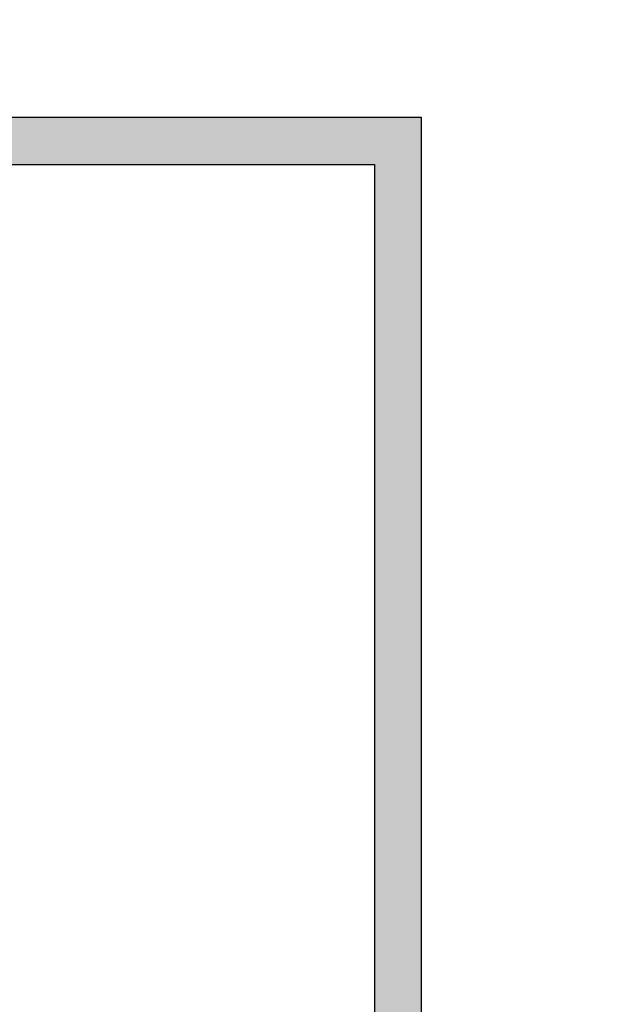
# Model space of a CAD drawing. Header units: millimetres. Extents: x 2046 to 20985, y -3049 to 4498.
# Tile 9 of 19: x 3291 to 4536, y 2224 to 4319. Entities that reach past the tile are written whole.
import ezdxf

# ---------------------------------------------------------------- set-up
doc = ezdxf.new("R2010")
doc.units = ezdxf.units.MM
doc.layers.get('0').update_dxf_attribs({"lineweight": 18})
for name, color, linetype, lineweight in [('BA_txs', 2, 'Continuous', 18), ('Cienka', 7, 'Continuous', 18), ('PG_ŚCIANY_SŁUPY', 4, 'Continuous', 30), ('Przekrojowa', 60, 'Continuous', 18)]:
    doc.layers.add(name, color=color, linetype=linetype, lineweight=lineweight)
doc.styles.get("Standard").update_dxf_attribs({"font": 'arial.ttf'})

# ---------------------------------------------------------------- blocks, each defined once
blk = doc.blocks.new('A$C4CFE6BD2')
at = {"true_color": 0xffffff}
h = blk.add_hatch(color=7, dxfattribs=at)
h.dxf.hatch_style = 1
h.paths.add_polyline_path([(100, 2870), (-2000, 2870), (-2000, -100), (100, -100)])
h.paths.add_polyline_path([(-1700, 2770), (0, 2770), (0, 0), (-1700, 0)], flags=16)
at = {"layer": 'Cienka', "color": 1}
blk.add_line((100, 2870), (100, -100), dxfattribs=at)
at = {"layer": 'PG_ŚCIANY_SŁUPY'}
blk.add_lwpolyline([(100, -100), (100, 2870), (-2000, 2870), (-2000, -100)], dxfattribs=at)
at = {"layer": 'Przekrojowa', "color": 18, "lineweight": 30, "true_color": 0x000000}
for p, q in [((-1700, 2770), (0, 2770)), ((0, 2770), (0, 0))]:
    blk.add_line(p, q, dxfattribs=at)

msp = doc.modelspace()

# ---------------------------------------------------------------- block references
at = {"layer": 'PG_ŚCIANY_SŁUPY'}
msp.add_blockref('A$C4CFE6BD2', (4046.22, 1240.32), dxfattribs=at)

# ---------------------------------------------------------------- texts
at = {"layer": 'BA_txs', "color": 18, "true_color": 0x000000, "insert": (2674.86, 4317.75), "char_height": 50, "attachment_point": 1}
msp.add_mtext_dynamic_manual_height_columns('\\pi129.96988;3 PIĘTRO\\P\\pi204.15133;1:100', width=572.1499, gutter_width=12.5, heights=[0], dxfattribs=at)

doc.saveas('drawing.dxf')
